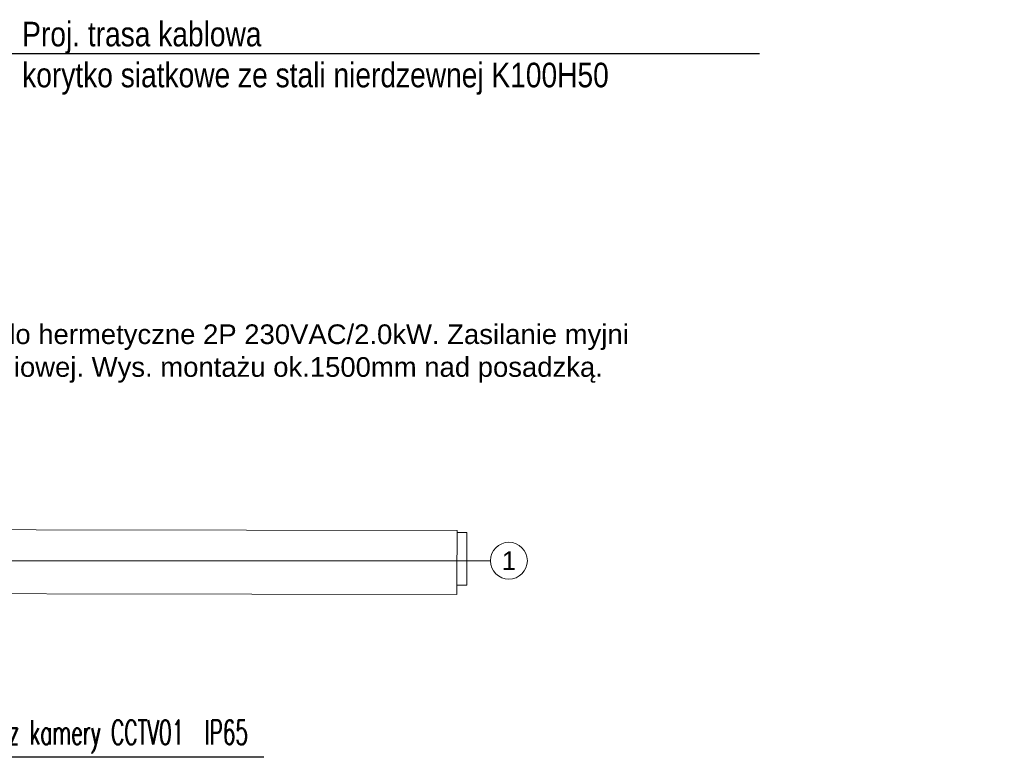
# Model space of a CAD drawing. Header units: millimetres. Extents: x -70539 to 23478, y -51814 to 44720.
# Tile 229 of 256: x -30296 to -22280, y 4179 to 10185. Entities that reach past the tile are written whole.
import ezdxf
from ezdxf import colors
from ezdxf.entities.mleader import LeaderData, LeaderLine
from ezdxf.enums import TextEntityAlignment as Align
from ezdxf.math import Vec2, Vec3

# ---------------------------------------------------------------- set-up
doc = ezdxf.new("R2010")
doc.units = ezdxf.units.MM
doc.set_wipeout_variables(frame=1)
doc.linetypes.add('A.01 RZUT PARTERU$0$Wipeout_Contour', pattern=[100, 0, -100])
for name, color, linetype, lineweight in [('A.01 RZUT PARTERU$0$410-K Osie główne_Nr_pióra__1', 7, 'Continuous', 20), ('AURA_went_opisy', 7, 'Continuous', 15), ('XREF', 8, 'Continuous', 9)]:
    doc.layers.add(name, color=color, linetype=linetype, lineweight=lineweight)
doc.layers.add('A.01 RZUT PARTERU$0$410-K Osie główne_Nr_pióra__95', color=7, linetype='Continuous', lineweight=20, true_color=0x7c7c7c)
doc.layers.add('A.01 RZUT PARTERU$0$420-K Ściany_Nr_pióra__95', color=7, linetype='Continuous', lineweight=20, true_color=0x7c7c7c)
doc.layers.add('A.01 RZUT PARTERU$0$420-K Ściany', color=7, linetype='Continuous')
doc.layers.add('e_IT adresy', color=7, linetype='Continuous')
doc.styles.add('A.01 RZUT PARTERU$0$STYL_AUTOMATYCZNY_2', font='arial.ttf')
doc.styles.add('Arial Narrow', font='ARIALN.TTF')
doc.styles.add('e_legenda', font='romans.shx')
doc.styles.get("Standard").update_dxf_attribs({"font": 'arial.ttf'})

# ---------------------------------------------------------------- blocks, each defined once
blk = doc.blocks.new('A.01 RZUT PARTERU')
at = {"layer": 'A.01 RZUT PARTERU$0$410-K Osie główne_Nr_pióra__95', "color": 8, "linetype": 'Continuous', "lineweight": 5}
blk.add_circle((1214.76, 33.81), 15, dxfattribs=at)
blk.add_point((1099.76, 33.81), dxfattribs=at)
blk.add_point((1099.76, 33.81), dxfattribs=at)
at = {"layer": 'A.01 RZUT PARTERU$0$420-K Ściany_Nr_pióra__95', "color": 8, "linetype": 'Continuous', "lineweight": 5}
for p, q in [((1180.44, 56.8), (658.08, 56.8)), ((1180.44, 13.8), (1180.44, 56.8)), ((625.13, 13.8), (1180.44, 13.8))]:
    blk.add_line(p, q, dxfattribs=at)
at = {"layer": 'A.01 RZUT PARTERU$0$410-K Osie główne_Nr_pióra__1', "color": 8, "lineweight": 5, "style": 'A.01 RZUT PARTERU$0$STYL_AUTOMATYCZNY_2'}
blk.add_text('1', height=15, dxfattribs=at).set_placement((1214.76, 41.31), align=Align.TOP_CENTER)
at = {"color": 8, "linetype": 'A.01 RZUT PARTERU$0$Wipeout_Contour', "lineweight": 5, "ltscale": 3353.458654}
blk.add_wipeout([(504.18, 7.24), (1172.46, 6.4), (1172.46, 8.4), (504.18, 9.24)], dxfattribs=at).dxf.layer = 'A.01 RZUT PARTERU$0$420-K Ściany'
at = {"color": 8, "linetype": 'A.01 RZUT PARTERU$0$Wipeout_Contour', "lineweight": 5, "ltscale": 3353.922477}
blk.add_wipeout([(504.2, 19.24), (504.18, 9.24), (1172.46, 8.4), (1172.47, 18.4)], dxfattribs=at).dxf.layer = 'A.01 RZUT PARTERU$0$420-K Ściany'
at = {"layer": 'A.01 RZUT PARTERU$0$420-K Ściany_Nr_pióra__95', "color": 8, "linetype": 'Continuous', "lineweight": 5, "flags": 128}
for points in [[(1172.46, 6.4), (1172.46, 8.4)], [(504.18, 7.24), (1172.46, 6.4)]]:
    blk.add_lwpolyline(points, dxfattribs=at)
at = {"color": 8, "linetype": 'A.01 RZUT PARTERU$0$Wipeout_Contour', "lineweight": 5, "ltscale": 3354.360551}
blk.add_wipeout([(504.2, 19.29), (504.2, 19.24), (1172.47, 18.4), (1172.47, 18.45)], dxfattribs=at).dxf.layer = 'A.01 RZUT PARTERU$0$420-K Ściany'
at = {"color": 8, "linetype": 'A.01 RZUT PARTERU$0$Wipeout_Contour', "lineweight": 5, "ltscale": 3358.834743}
blk.add_wipeout([(504.2, 19.29), (1172.47, 18.45), (1172.52, 58.45), (504.25, 59.29)], dxfattribs=at).dxf.layer = 'A.01 RZUT PARTERU$0$420-K Ściany'
at = {"layer": 'A.01 RZUT PARTERU$0$410-K Osie główne_Nr_pióra__95', "color": 8, "linetype": 'Continuous', "lineweight": 5}
for p, q in [((6.13, 33.81), (1099.76, 33.81)), ((1099.76, 33.81), (1199.76, 33.81))]:
    blk.add_line(p, q, dxfattribs=at)
at = {"layer": 'A.01 RZUT PARTERU$0$420-K Ściany_Nr_pióra__95', "color": 8, "linetype": 'Continuous', "lineweight": 5, "flags": 128}
for points in [[(1172.52, 58.45), (658.07, 59.1)], [(1172.47, 18.45), (1172.52, 58.45)], [(1172.46, 8.4), (1172.47, 18.4)], [(1172.47, 18.4), (1172.47, 18.45)]]:
    blk.add_lwpolyline(points, dxfattribs=at)

msp = doc.modelspace()

# ---------------------------------------------------------------- block references
at = {"layer": 'XREF', "xscale": 10, "yscale": 10, "zscale": 10}
msp.add_blockref('A.01 RZUT PARTERU', (-38460.6, 5442.3), dxfattribs=at)

# ---------------------------------------------------------------- next in the draw order: linework, layer by layer
msp.add_lwpolyline([(-28309.5, 4179.5), (-31897.5, 4179.5), (-32427.5, 5298.3)])

# ---------------------------------------------------------------- next in the draw order: texts
at = {"layer": 'e_IT adresy', "style": 'e_legenda', "width": 0.6}
msp.add_text('obserwacja z kamery CCTV01  IP65', height=200, dxfattribs=at).set_placement((-28436.4, 4282.7), align=Align.RIGHT)

# ---------------------------------------------------------------- next in the draw order: leaders
at = {"lineweight": 0}
ml = msp.add_multileader_mtext('Standard', dxfattribs=at)
ml.set_content('Gniazdo hermetyczne 2P 230VAC/2.0kW. Zasilanie myjni ciśnieniowej. Wys. montażu ok.1500mm nad posadzką.')
ml.set_leader_properties()
ml.build(insert=Vec2(0, 0))
ml.multileader.update_dxf_attribs({"text_right_attachment_type": 6, "dogleg_length": 7.2, "arrow_head_size": 3.6})
ctx = ml.context
ctx.base_point, ctx.char_height, ctx.arrow_head_size, ctx.landing_gap_size, ctx.plane_origin = Vec3(-31040.7, 7600.8), 160, 3.6, 1.8, Vec3(-26906.8, -1298)
ctx.right_attachment = 6
notes = []
notes.append((ctx, [(0, (1, 1, 0), (-31047.9, 7600.8), (1, 0), 7.2, [(0, [(-32180.8, 6564.7)], 0, [])])]))
ctx.mtext.insert, ctx.mtext.width, ctx.mtext.flow_direction = Vec3(-31038.9, 7704.4), 7006.467, 5
at = {"layer": 'AURA_went_opisy'}
ml = msp.add_multileader_mtext('Standard', dxfattribs=at)
ml.set_content('\\pxt1;{\\A1;\\fArial Narrow|b0|i0|c238|p0;Proj. trasa kablowa  \\Pkorytko siatkowe ze stali nierdzewnej K100H50}', color=256, style='Arial Narrow')
ml.set_leader_properties()
ml.build(insert=Vec2(0, 0))
ml.multileader.update_dxf_attribs({"text_left_attachment_type": 6, "text_right_attachment_type": 6, "dogleg_length": 50, "arrow_head_size": 120})
ctx = ml.context
ctx.base_point, ctx.char_height, ctx.arrow_head_size, ctx.landing_gap_size, ctx.plane_origin = Vec3(-30325.4, 9909.5), 200, 120, 50, Vec3(-50420.9, -52340.7)
ctx.left_attachment, ctx.right_attachment = 6, 6
notes.append((ctx, [(0, (1, 1, 0), (-30375.4, 9909.5), (1, 0), 50, [(0, [(-32286.8, 8605)], 0, [])])]))
ctx.mtext.insert, ctx.mtext.width = Vec3(-30275.4, 10168.3), 7995.136
for ctx, leaders in notes:
    for number, flags, end, landing, length, lines in leaders:
        leader = LeaderData()
        leader.index, (leader.has_last_leader_line, leader.has_dogleg_vector, leader.attachment_direction) = number, flags
        leader.last_leader_point, leader.dogleg_vector, leader.dogleg_length = Vec3(end), Vec3(landing), length
        for number, points, colour, breaks in lines:
            line = LeaderLine()
            line.index, line.vertices, line.color, line.breaks = number, Vec3.list(points), colors.encode_raw_color(colour), breaks
            leader.lines.append(line)
        ctx.leaders.append(leader)

doc.saveas('drawing.dxf')
